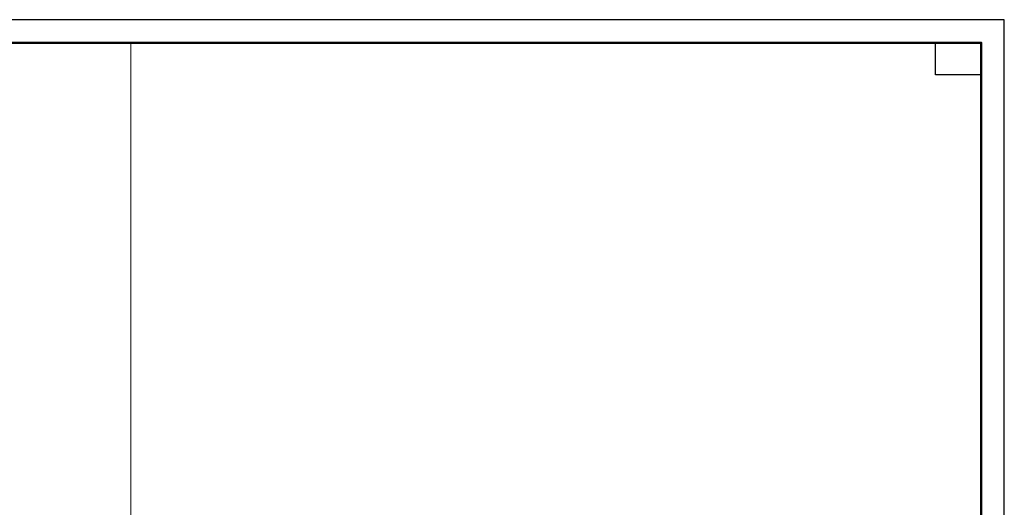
# Model space of a CAD drawing. Header units: millimetres. Extents: x 0 to 42000, y 0 to 29700.
# Tile 10 of 10: x 20580 to 42000, y 19105 to 29700. Entities that reach past the tile are written whole.
import ezdxf

# ---------------------------------------------------------------- set-up
doc = ezdxf.new("R2010")
doc.units = ezdxf.units.MM
doc.layers.add('Standard', color=7, linetype='Continuous', lineweight=25)

msp = doc.modelspace()

# ---------------------------------------------------------------- linework, layer by layer
at = {"layer": 'Standard', "color": 7, "linetype": 'Continuous', "lineweight": 35, "transparency": 33554687}
for p, q in [((41500, 27600), (41500, 20500)), ((41500, 27200), (41500, 20100))]:
    msp.add_line(p, q, dxfattribs=at)
at = {"layer": 'Standard', "color": 7, "linetype": 'Continuous', "lineweight": 50, "transparency": 33554687}
msp.add_line((41500, 27100), (41500, 23200), dxfattribs=at)
at = {"layer": 'Standard', "color": 7, "linetype": 'Continuous', "lineweight": 25, "transparency": 33554687}
for points in [[(0, 0), (42000, 0), (42000, 29700), (0, 29700), (0, 0)], [(41500, 29200), (41500, 28500), (40500, 28500), (40500, 29200), (41500, 29200)]]:
    msp.add_lwpolyline(points, close=True, dxfattribs=at)
at = {"layer": 'Standard', "color": 7, "linetype": 'Continuous', "lineweight": 50, "transparency": 33554687}
msp.add_lwpolyline([(2000, 29200), (41500, 29200), (41500, 500), (2000, 500), (2000, 29200)], close=True, dxfattribs=at)
at = {"layer": 'Standard', "color": 7, "linetype": 'Continuous', "lineweight": 13, "transparency": 33554687}
msp.add_lwpolyline([(23000, 29200), (2000, 29200), (2000, 500), (23000, 500), (23000, 29200)], dxfattribs=at)

doc.saveas('drawing.dxf')
